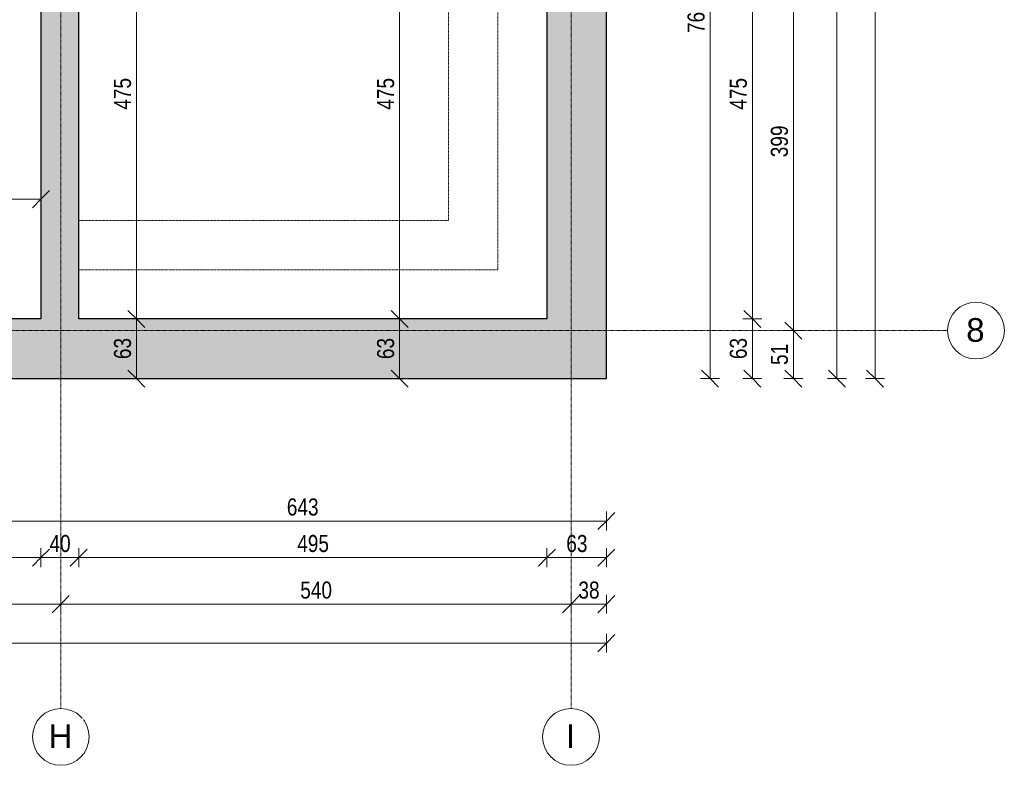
# Model space of a CAD drawing. Header units: centimetres. Extents: x 14852 to 18341, y -10824 to -8518.
# Tile 7 of 20: x 17300 to 18341, y -10824 to -10037. Entities that reach past the tile are written whole.
import ezdxf

# ---------------------------------------------------------------- set-up
doc = ezdxf.new("R2010")
doc.units = ezdxf.units.CM
doc.linetypes.add('Dash', pattern=[0.106, 0.053, -0.053])
doc.linetypes.add('Linia siatki', pattern=[0.9925, 0.47, -0.2175, 0.0875, -0.2175])
for name, color, linetype, lineweight in [('A-ANNO-DIMS', 211, 'Continuous', 9), ('A-ANNO-DIMS-100', 211, 'Continuous', 9), ('A-DETL', 90, 'Continuous', 9), ('A-WALL', 113, 'Continuous', 9), ('A-WALL-PATT', 111, 'Continuous', 25), ('I-WALL', 2, 'Continuous', 9), ('S-GRID', 1, 'Continuous', 9), ('S-GRID-IDEN', 1, 'Continuous', 9)]:
    doc.layers.add(name, color=color, linetype=linetype, lineweight=lineweight)
doc.styles.add('Arial', font='arial.ttf', dxfattribs={"height": 25})
doc.styles.add('Arial_1', font='arial.ttf', dxfattribs={"width": 0.8, "height": 18})
doc.dimstyles.new('Przekątna_-_1_8_mm_Arial', dxfattribs={"dimscale": 30.48, "dimtxt": 18.364669, "dimasz": 0.590551, "dimexe": 0.328084, "dimexo": 0.0625, "dimgap": 0.016404, "dimtad": 1, "dimdec": 0, "dimdsep": 46, "dimtxsty": 'Arial_1', "dimblk1": 'OBLIQUE', "dimblk2": 'OBLIQUE', "dimsah": 1, "dimcen": 0.09, "dimazin": 0, "dimtfac": 1, "dimtdec": 4, "dimtix": 1, "dimtmove": 0, "dimatfit": 3, "dimfxl": 0.328084, "dimfxlon": 1, "dimtvp": 1, "dimtolj": 1, "dimtzin": 0, "dimarcsym": 2})
doc.dimstyles.new('Przekątna_-_1_8_mm_Arial_1', dxfattribs={"dimscale": 30.48, "dimtxt": 18.364669, "dimasz": 0.590551, "dimexe": 0.328084, "dimexo": 0.0625, "dimgap": 0.016404, "dimtad": 1, "dimdec": 0, "dimdsep": 46, "dimtxsty": 'Arial_1', "dimblk1": 'OBLIQUE', "dimblk2": 'OBLIQUE', "dimsah": 1, "dimcen": 0.09, "dimazin": 0, "dimtfac": 1, "dimtdec": 4, "dimtix": 1, "dimtmove": 0, "dimatfit": 3, "dimfxl": 0.328084, "dimfxlon": 1, "dimtvp": 1, "dimtolj": 1, "dimtzin": 0, "dimarcsym": 2})

# ---------------------------------------------------------------- blocks, each defined once
blk = doc.blocks.new('Siatka - M_Symbol siatki - okrąg-11506-6_Poziom posadzka II pietra inwentaryzacja')
at = {"layer": 'S-GRID-IDEN'}
blk.add_circle((0, 0), 0.3, dxfattribs=at)
blk = doc.blocks.new('DIMBLOCK48-6_Poziom posadzka II pietra inwentaryzacja')
at = {"layer": 'A-ANNO-DIMS-100'}
for p, q in [((18030.1, -9652.7), (18021.1, -9643.7)), ((18030.1, -9652.7), (18020.1, -9652.7)), ((18030.1, -10415.7), (18030.1, -9652.7)), ((18030.1, -9652.7), (18039.1, -9661.7)), ((18030.1, -9652.7), (18040.1, -9652.7)), ((18030.1, -10415.7), (18021.1, -10406.7)), ((18030.1, -10415.7), (18020.1, -10415.7)), ((18030.1, -10415.7), (18039.1, -10424.7)), ((18030.1, -10415.7), (18040.1, -10415.7))]:
    blk.add_line(p, q, dxfattribs=at)
at = {"layer": 'A-ANNO-DIMS-100', "color": 0, "insert": (18006.3, -10050.7), "char_height": 18, "width": 39.668, "attachment_point": 1, "rotation": 90, "line_spacing_factor": 0.941778, "style": 'Arial_1'}
blk.add_mtext('763', dxfattribs=at)
blk = doc.blocks.new('_Oblique')
at = {"color": 0, "linetype": 'ByBlock', "lineweight": -2}
blk.add_line((-0.5, -0.5), (0.5, 0.5), dxfattribs=at)
blk = doc.blocks.new('DIMBLOCK54-6_Poziom posadzka II pietra inwentaryzacja')
at = {"layer": 'A-ANNO-DIMS-100'}
for p, q in [((18074.9, -10352.7), (18065.9, -10343.7)), ((18074.9, -10352.7), (18064.9, -10352.7)), ((18074.9, -10415.7), (18074.9, -10352.7)), ((18074.9, -10352.7), (18083.9, -10361.7)), ((18074.9, -10352.7), (18084.9, -10352.7)), ((18074.9, -10415.7), (18065.9, -10406.7)), ((18074.9, -10415.7), (18064.9, -10415.7)), ((18074.9, -10415.7), (18083.9, -10424.7)), ((18074.9, -10415.7), (18084.9, -10415.7))]:
    blk.add_line(p, q, dxfattribs=at)
at = {"layer": 'A-ANNO-DIMS-100', "color": 0, "insert": (18051, -10395.2), "char_height": 18, "width": 26.445, "attachment_point": 1, "rotation": 90, "line_spacing_factor": 0.941778, "style": 'Arial_1'}
blk.add_mtext('63', dxfattribs=at)
blk = doc.blocks.new('DIMBLOCK55-6_Poziom posadzka II pietra inwentaryzacja')
at = {"layer": 'A-ANNO-DIMS-100'}
for p, q in [((18074.9, -9877.7), (18065.9, -9868.7)), ((18074.9, -9877.7), (18064.9, -9877.7)), ((18074.9, -10352.7), (18074.9, -9877.7)), ((18074.9, -9877.7), (18083.9, -9886.7)), ((18074.9, -9877.7), (18084.9, -9877.7)), ((18074.9, -10352.7), (18065.9, -10343.7)), ((18074.9, -10352.7), (18064.9, -10352.7)), ((18074.9, -10352.7), (18083.9, -10361.7)), ((18074.9, -10352.7), (18084.9, -10352.7))]:
    blk.add_line(p, q, dxfattribs=at)
at = {"layer": 'A-ANNO-DIMS-100', "color": 0, "insert": (18051, -10131.7), "char_height": 18, "width": 39.668, "attachment_point": 1, "rotation": 90, "line_spacing_factor": 0.941778, "style": 'Arial_1'}
blk.add_mtext('475', dxfattribs=at)
blk = doc.blocks.new('DIMBLOCK62-6_Poziom posadzka II pietra inwentaryzacja')
at = {"layer": 'A-ANNO-DIMS-100'}
for p, q in [((18118.2, -10365), (18109.2, -10356)), ((18118.2, -10365), (18108.2, -10365)), ((18118.2, -10415.7), (18118.2, -10365)), ((18118.2, -10365), (18127.2, -10374)), ((18118.2, -10365), (18128.2, -10365)), ((18118.2, -10415.7), (18109.2, -10406.7)), ((18118.2, -10415.7), (18108.2, -10415.7)), ((18118.2, -10415.7), (18127.2, -10424.7)), ((18118.2, -10415.7), (18128.2, -10415.7))]:
    blk.add_line(p, q, dxfattribs=at)
at = {"layer": 'A-ANNO-DIMS-100', "color": 0, "insert": (18094.4, -10401.4), "char_height": 18, "width": 26.445, "attachment_point": 1, "rotation": 90, "line_spacing_factor": 0.941778, "style": 'Arial_1'}
blk.add_mtext('51', dxfattribs=at)
blk = doc.blocks.new('DIMBLOCK63-6_Poziom posadzka II pietra inwentaryzacja')
at = {"layer": 'A-ANNO-DIMS-100'}
for p, q in [((18118.2, -9965.7), (18109.2, -9956.7)), ((18118.2, -9965.7), (18108.2, -9965.7)), ((18118.2, -10365), (18118.2, -9965.7)), ((18118.2, -9965.7), (18127.2, -9974.7)), ((18118.2, -9965.7), (18128.2, -9965.7)), ((18118.2, -10365), (18109.2, -10356)), ((18118.2, -10365), (18108.2, -10365)), ((18118.2, -10365), (18127.2, -10374)), ((18118.2, -10365), (18128.2, -10365))]:
    blk.add_line(p, q, dxfattribs=at)
at = {"layer": 'A-ANNO-DIMS-100', "color": 0, "insert": (18094.4, -10181.9), "char_height": 18, "width": 39.668, "attachment_point": 1, "rotation": 90, "line_spacing_factor": 0.941778, "style": 'Arial_1'}
blk.add_mtext('399', dxfattribs=at)
blk = doc.blocks.new('DIMBLOCK68-6_Poziom posadzka II pietra inwentaryzacja')
at = {"layer": 'A-ANNO-DIMS-100'}
for p, q in [((18164.3, -8842.7), (18155.3, -8833.7)), ((18164.3, -8842.7), (18154.3, -8842.7)), ((18164.3, -10415.7), (18164.3, -8842.7)), ((18164.3, -8842.7), (18173.3, -8851.7)), ((18164.3, -8842.7), (18174.3, -8842.7)), ((18164.3, -10415.7), (18155.3, -10406.7)), ((18164.3, -10415.7), (18154.3, -10415.7)), ((18164.3, -10415.7), (18173.3, -10424.7)), ((18164.3, -10415.7), (18174.3, -10415.7))]:
    blk.add_line(p, q, dxfattribs=at)
at = {"layer": 'A-ANNO-DIMS-100', "color": 0, "insert": (18140.4, -9651.3), "char_height": 18, "width": 52.89, "attachment_point": 1, "rotation": 90, "line_spacing_factor": 0.941778, "style": 'Arial_1'}
blk.add_mtext('1573', dxfattribs=at)
blk = doc.blocks.new('DIMBLOCK70-6_Poziom posadzka II pietra inwentaryzacja')
at = {"layer": 'A-ANNO-DIMS-100'}
for p, q in [((18204.6, -8812.7), (18195.6, -8803.7)), ((18204.6, -8812.7), (18194.6, -8812.7)), ((18204.6, -10415.7), (18204.6, -8812.7)), ((18204.6, -8812.7), (18213.6, -8821.7)), ((18204.6, -8812.7), (18214.6, -8812.7)), ((18204.6, -10415.7), (18195.6, -10406.7)), ((18204.6, -10415.7), (18194.6, -10415.7)), ((18204.6, -10415.7), (18213.6, -10424.7)), ((18204.6, -10415.7), (18214.6, -10415.7))]:
    blk.add_line(p, q, dxfattribs=at)
at = {"layer": 'A-ANNO-DIMS-100', "color": 0, "insert": (18180.8, -9636.3), "char_height": 18, "width": 52.89, "attachment_point": 1, "rotation": 90, "line_spacing_factor": 0.941778, "style": 'Arial_1'}
blk.add_mtext('1603', dxfattribs=at)
blk = doc.blocks.new('DIMBLOCK77-6_Poziom posadzka II pietra inwentaryzacja')
at = {"layer": 'A-ANNO-DIMS-100'}
for p, q in [((17277.6, -10566.3), (17277.6, -10556.3)), ((17920.6, -10566.3), (17920.6, -10556.3)), ((17277.6, -10566.3), (17268.6, -10575.3)), ((17277.6, -10566.3), (17286.6, -10557.3)), ((17277.6, -10566.3), (17920.6, -10566.3)), ((17277.6, -10566.3), (17277.6, -10576.3)), ((17920.6, -10566.3), (17911.6, -10575.3)), ((17920.6, -10566.3), (17929.6, -10557.3)), ((17920.6, -10566.3), (17920.6, -10576.3))]:
    blk.add_line(p, q, dxfattribs=at)
at = {"layer": 'A-ANNO-DIMS-100', "color": 0, "insert": (17582.6, -10542.4), "char_height": 18, "width": 39.668, "attachment_point": 1, "line_spacing_factor": 0.941778, "style": 'Arial_1'}
blk.add_mtext('643', dxfattribs=at)
blk = doc.blocks.new('DIMBLOCK85-6_Poziom posadzka II pietra inwentaryzacja')
at = {"layer": 'A-ANNO-DIMS-100'}
for p, q in [((16840.6, -10604.9), (16840.6, -10594.9)), ((16840.6, -10604.9), (16849.6, -10595.9)), ((17322.6, -10604.9), (17322.6, -10594.9)), ((17322.6, -10604.9), (17331.6, -10595.9)), ((16840.6, -10604.9), (16831.6, -10613.9)), ((16840.6, -10604.9), (17322.6, -10604.9)), ((16840.6, -10604.9), (16840.6, -10614.9)), ((17322.6, -10604.9), (17313.6, -10613.9)), ((17322.6, -10604.9), (17322.6, -10614.9))]:
    blk.add_line(p, q, dxfattribs=at)
at = {"layer": 'A-ANNO-DIMS-100', "color": 0, "insert": (17065.1, -10581), "char_height": 18, "width": 39.668, "attachment_point": 1, "line_spacing_factor": 0.941778, "style": 'Arial_1'}
blk.add_mtext('482', dxfattribs=at)
blk = doc.blocks.new('DIMBLOCK86-6_Poziom posadzka II pietra inwentaryzacja')
at = {"layer": 'A-ANNO-DIMS-100'}
for p, q in [((17322.6, -10604.9), (17322.6, -10594.9)), ((17322.6, -10604.9), (17331.6, -10595.9)), ((17362.6, -10604.9), (17362.6, -10594.9)), ((17362.6, -10604.9), (17371.6, -10595.9)), ((17322.6, -10604.9), (17313.6, -10613.9)), ((17322.6, -10604.9), (17362.6, -10604.9)), ((17322.6, -10604.9), (17322.6, -10614.9)), ((17362.6, -10604.9), (17353.6, -10613.9)), ((17362.6, -10604.9), (17362.6, -10614.9))]:
    blk.add_line(p, q, dxfattribs=at)
at = {"layer": 'A-ANNO-DIMS-100', "color": 0, "insert": (17331.6, -10581), "char_height": 18, "width": 26.445, "attachment_point": 1, "line_spacing_factor": 0.941778, "style": 'Arial_1'}
blk.add_mtext('40', dxfattribs=at)
blk = doc.blocks.new('DIMBLOCK87-6_Poziom posadzka II pietra inwentaryzacja')
at = {"layer": 'A-ANNO-DIMS-100'}
for p, q in [((17362.6, -10604.9), (17362.6, -10594.9)), ((17362.6, -10604.9), (17371.6, -10595.9)), ((17857.6, -10604.9), (17857.6, -10594.9)), ((17857.6, -10604.9), (17866.6, -10595.9)), ((17362.6, -10604.9), (17353.6, -10613.9)), ((17362.6, -10604.9), (17857.6, -10604.9)), ((17362.6, -10604.9), (17362.6, -10614.9)), ((17857.6, -10604.9), (17848.6, -10613.9)), ((17857.6, -10604.9), (17857.6, -10614.9))]:
    blk.add_line(p, q, dxfattribs=at)
at = {"layer": 'A-ANNO-DIMS-100', "color": 0, "insert": (17593.6, -10581), "char_height": 18, "width": 39.668, "attachment_point": 1, "line_spacing_factor": 0.941778, "style": 'Arial_1'}
blk.add_mtext('495', dxfattribs=at)
blk = doc.blocks.new('DIMBLOCK88-6_Poziom posadzka II pietra inwentaryzacja')
at = {"layer": 'A-ANNO-DIMS-100'}
for p, q in [((17857.6, -10604.9), (17857.6, -10594.9)), ((17857.6, -10604.9), (17866.6, -10595.9)), ((17920.6, -10604.9), (17920.6, -10594.9)), ((17920.6, -10604.9), (17929.6, -10595.9)), ((17857.6, -10604.9), (17848.6, -10613.9)), ((17857.6, -10604.9), (17920.6, -10604.9)), ((17857.6, -10604.9), (17857.6, -10614.9)), ((17920.6, -10604.9), (17911.6, -10613.9)), ((17920.6, -10604.9), (17920.6, -10614.9))]:
    blk.add_line(p, q, dxfattribs=at)
at = {"layer": 'A-ANNO-DIMS-100', "color": 0, "insert": (17878.1, -10581), "char_height": 18, "width": 26.445, "attachment_point": 1, "line_spacing_factor": 0.941778, "style": 'Arial_1'}
blk.add_mtext('63', dxfattribs=at)
blk = doc.blocks.new('DIMBLOCK94-6_Poziom posadzka II pietra inwentaryzacja')
at = {"layer": 'A-ANNO-DIMS-100'}
for p, q in [((16824.6, -10654.1), (16824.6, -10644.1)), ((16824.6, -10654.1), (16833.6, -10645.1)), ((17343.6, -10654.1), (17343.6, -10644.1)), ((17343.6, -10654.1), (17352.6, -10645.1)), ((16824.6, -10654.1), (16815.6, -10663.1)), ((16824.6, -10654.1), (17343.6, -10654.1)), ((16824.6, -10654.1), (16824.6, -10664.1)), ((17343.6, -10654.1), (17334.6, -10663.1)), ((17343.6, -10654.1), (17343.6, -10664.1))]:
    blk.add_line(p, q, dxfattribs=at)
at = {"layer": 'A-ANNO-DIMS-100', "color": 0, "insert": (17067.6, -10630.2), "char_height": 18, "width": 39.668, "attachment_point": 1, "line_spacing_factor": 0.941778, "style": 'Arial_1'}
blk.add_mtext('519', dxfattribs=at)
blk = doc.blocks.new('DIMBLOCK95-6_Poziom posadzka II pietra inwentaryzacja')
at = {"layer": 'A-ANNO-DIMS-100'}
for p, q in [((17343.6, -10654.1), (17343.6, -10644.1)), ((17343.6, -10654.1), (17352.6, -10645.1)), ((17883.1, -10654.1), (17883.1, -10644.1)), ((17883.1, -10654.1), (17892.1, -10645.1)), ((17343.6, -10654.1), (17334.6, -10663.1)), ((17343.6, -10654.1), (17883.1, -10654.1)), ((17343.6, -10654.1), (17343.6, -10664.1)), ((17883.1, -10654.1), (17874.1, -10663.1)), ((17883.1, -10654.1), (17883.1, -10664.1))]:
    blk.add_line(p, q, dxfattribs=at)
at = {"layer": 'A-ANNO-DIMS-100', "color": 0, "insert": (17596.8, -10630.2), "char_height": 18, "width": 39.668, "attachment_point": 1, "line_spacing_factor": 0.941778, "style": 'Arial_1'}
blk.add_mtext('540', dxfattribs=at)
blk = doc.blocks.new('DIMBLOCK96-6_Poziom posadzka II pietra inwentaryzacja')
at = {"layer": 'A-ANNO-DIMS-100'}
for p, q in [((17883.1, -10654.1), (17883.1, -10644.1)), ((17883.1, -10654.1), (17892.1, -10645.1)), ((17920.6, -10654.1), (17920.6, -10644.1)), ((17920.6, -10654.1), (17929.6, -10645.1)), ((17883.1, -10654.1), (17874.1, -10663.1)), ((17883.1, -10654.1), (17920.6, -10654.1)), ((17883.1, -10654.1), (17883.1, -10664.1)), ((17920.6, -10654.1), (17911.6, -10663.1)), ((17920.6, -10654.1), (17920.6, -10664.1))]:
    blk.add_line(p, q, dxfattribs=at)
at = {"layer": 'A-ANNO-DIMS-100', "color": 0, "insert": (17890.9, -10630.2), "char_height": 18, "width": 26.445, "attachment_point": 1, "line_spacing_factor": 0.941778, "style": 'Arial_1'}
blk.add_mtext('38', dxfattribs=at)
blk = doc.blocks.new('DIMBLOCK97-6_Poziom posadzka II pietra inwentaryzacja')
at = {"layer": 'A-ANNO-DIMS-100'}
for p, q in [((15120.6, -10695.3), (15120.6, -10685.3)), ((15120.6, -10695.3), (15129.6, -10686.3)), ((17920.6, -10695.3), (17920.6, -10685.3)), ((17920.6, -10695.3), (17929.6, -10686.3)), ((15120.6, -10695.3), (15111.6, -10704.3)), ((15120.6, -10695.3), (17920.6, -10695.3)), ((15120.6, -10695.3), (15120.6, -10705.3)), ((17920.6, -10695.3), (17911.6, -10704.3)), ((17920.6, -10695.3), (17920.6, -10705.3))]:
    blk.add_line(p, q, dxfattribs=at)
at = {"layer": 'A-ANNO-DIMS-100', "color": 0, "insert": (16498.6, -10671.4), "char_height": 18, "width": 52.89, "attachment_point": 1, "line_spacing_factor": 0.941778, "style": 'Arial_1'}
blk.add_mtext('2800', dxfattribs=at)
blk = doc.blocks.new('DIMBLOCK141-6_Poziom posadzka II pietra inwentaryzacja')
at = {"layer": 'A-ANNO-DIMS-100'}
for p, q in [((16840.6, -10226.2), (16840.6, -10216.2)), ((16840.6, -10226.2), (16849.6, -10217.2)), ((17322.6, -10226.2), (17322.6, -10216.2)), ((17322.6, -10226.2), (17331.6, -10217.2)), ((16840.6, -10226.2), (16831.6, -10235.2)), ((16840.6, -10226.2), (17322.6, -10226.2)), ((16840.6, -10226.2), (16840.6, -10236.2)), ((17322.6, -10226.2), (17313.6, -10235.2)), ((17322.6, -10226.2), (17322.6, -10236.2))]:
    blk.add_line(p, q, dxfattribs=at)
at = {"layer": 'A-ANNO-DIMS-100', "color": 0, "insert": (17065.1, -10202.3), "char_height": 18, "width": 39.668, "attachment_point": 1, "line_spacing_factor": 0.941778, "style": 'Arial_1'}
blk.add_mtext('482', dxfattribs=at)
blk = doc.blocks.new('DIMBLOCK256-6_Poziom posadzka II pietra inwentaryzacja')
at = {"layer": 'A-ANNO-DIMS-100'}
for p, q in [((17423.6, -10352.7), (17414.6, -10343.7)), ((17423.6, -10352.7), (17413.6, -10352.7)), ((17423.6, -10415.7), (17423.6, -10352.7)), ((17423.6, -10352.7), (17432.6, -10361.7)), ((17423.6, -10352.7), (17433.6, -10352.7)), ((17423.6, -10415.7), (17414.6, -10406.7)), ((17423.6, -10415.7), (17413.6, -10415.7)), ((17423.6, -10415.7), (17432.6, -10424.7)), ((17423.6, -10415.7), (17433.6, -10415.7))]:
    blk.add_line(p, q, dxfattribs=at)
at = {"layer": 'A-ANNO-DIMS-100', "color": 0, "insert": (17399.8, -10395.2), "char_height": 18, "width": 26.445, "attachment_point": 1, "rotation": 90, "line_spacing_factor": 0.941778, "style": 'Arial_1'}
blk.add_mtext('63', dxfattribs=at)
blk = doc.blocks.new('DIMBLOCK257-6_Poziom posadzka II pietra inwentaryzacja')
at = {"layer": 'A-ANNO-DIMS-100'}
for p, q in [((17423.6, -9877.7), (17414.6, -9868.7)), ((17423.6, -9877.7), (17413.6, -9877.7)), ((17423.6, -10352.7), (17423.6, -9877.7)), ((17423.6, -9877.7), (17432.6, -9886.7)), ((17423.6, -9877.7), (17433.6, -9877.7)), ((17423.6, -10352.7), (17414.6, -10343.7)), ((17423.6, -10352.7), (17413.6, -10352.7)), ((17423.6, -10352.7), (17432.6, -10361.7)), ((17423.6, -10352.7), (17433.6, -10352.7))]:
    blk.add_line(p, q, dxfattribs=at)
at = {"layer": 'A-ANNO-DIMS-100', "color": 0, "insert": (17399.8, -10131.7), "char_height": 18, "width": 39.668, "attachment_point": 1, "rotation": 90, "line_spacing_factor": 0.941778, "style": 'Arial_1'}
blk.add_mtext('475', dxfattribs=at)
blk = doc.blocks.new('DIMBLOCK277-6_Poziom posadzka II pietra inwentaryzacja')
at = {"layer": 'A-ANNO-DIMS-100'}
for p, q in [((17701.9, -9877.7), (17692.9, -9868.7)), ((17701.9, -9877.7), (17691.9, -9877.7)), ((17701.9, -9877.7), (17701.9, -10352.7)), ((17701.9, -9877.7), (17710.9, -9886.7)), ((17701.9, -9877.7), (17711.9, -9877.7)), ((17701.9, -10352.7), (17692.9, -10343.7)), ((17701.9, -10352.7), (17691.9, -10352.7)), ((17701.9, -10352.7), (17710.9, -10361.7)), ((17701.9, -10352.7), (17711.9, -10352.7))]:
    blk.add_line(p, q, dxfattribs=at)
at = {"layer": 'A-ANNO-DIMS-100', "color": 0, "insert": (17678, -10131.7), "char_height": 18, "width": 39.668, "attachment_point": 1, "rotation": 90, "line_spacing_factor": 0.941778, "style": 'Arial_1'}
blk.add_mtext('475', dxfattribs=at)
blk = doc.blocks.new('DIMBLOCK278-6_Poziom posadzka II pietra inwentaryzacja')
at = {"layer": 'A-ANNO-DIMS-100'}
for p, q in [((17701.9, -10352.7), (17692.9, -10343.7)), ((17701.9, -10352.7), (17691.9, -10352.7)), ((17701.9, -10352.7), (17701.9, -10415.7)), ((17701.9, -10352.7), (17710.9, -10361.7)), ((17701.9, -10352.7), (17711.9, -10352.7)), ((17701.9, -10415.7), (17692.9, -10406.7)), ((17701.9, -10415.7), (17691.9, -10415.7)), ((17701.9, -10415.7), (17710.9, -10424.7)), ((17701.9, -10415.7), (17711.9, -10415.7))]:
    blk.add_line(p, q, dxfattribs=at)
at = {"layer": 'A-ANNO-DIMS-100', "color": 0, "insert": (17678, -10395.2), "char_height": 18, "width": 26.445, "attachment_point": 1, "rotation": 90, "line_spacing_factor": 0.941778, "style": 'Arial_1'}
blk.add_mtext('63', dxfattribs=at)

msp = doc.modelspace()

# ---------------------------------------------------------------- hatches: boundary and pattern name
at = {"layer": 'A-WALL-PATT', "lineweight": 9}
h = msp.add_hatch(color=256, dxfattribs=at)
h.paths.add_polyline_path([(17920.6, -10352.7), (17920.6, -9652.7), (17857.6, -9652.7), (17857.6, -10352.7)])
h.paths.add_polyline_path([(17920.6, -9612.7), (17920.6, -9305.7), (17857.6, -9305.7), (17857.6, -9612.7), (17871.6, -9612.7)])
h.paths.add_polyline_path([(17871.6, -9265.7), (17920.6, -9265.7), (17920.6, -8842.7), (17857.6, -8842.7), (17857.6, -9265.7), (17860.2, -9265.7)])
h = msp.add_hatch(color=256, dxfattribs=at)
h.paths.add_polyline_path([(17342.6, -10352.7), (17362.6, -10352.7), (17362.6, -9553.7), (17322.6, -9553.7), (17322.6, -10352.7)])
h.paths.add_polyline_path([(17326.1, -9463.7), (17362.6, -9463.7), (17362.6, -9408.7), (17322.6, -9408.7), (17322.6, -9463.7)])
h.paths.add_polyline_path([(17362.6, -9396.7), (17362.6, -8905.7), (17322.6, -8905.7), (17322.6, -9396.7), (17342.6, -9396.7)])
h = msp.add_hatch(color=256, dxfattribs=at)
h.paths.add_polyline_path([(17277.6, -10415.7), (17342.6, -10415.7), (17342.6, -10352.7), (17277.6, -10352.7), (17277.6, -10379.1)])
h.paths.add_polyline_path([(16794.6, -10415.7), (17040.2, -10415.7), (17040.2, -10352.7), (16794.6, -10352.7)])
msp.add_hatch(color=256, dxfattribs=at).paths.add_polyline_path([(17920.6, -10415.7), (17920.6, -10352.7), (17342.6, -10352.7), (17342.6, -10415.7), (17499.5, -10415.7)])

# ---------------------------------------------------------------- linework, layer by layer
at = {"layer": 'A-DETL', "linetype": 'Dash'}
for p, q in [((17805.6, -8957.8), (17805.6, -10300.8)), ((17753.6, -9009.8), (17753.6, -10248.8)), ((17753.6, -10248.8), (17362.6, -10248.8)), ((17805.6, -10300.8), (17362.6, -10300.8))]:
    msp.add_line(p, q, dxfattribs=at)
at = {"layer": 'A-WALL', "lineweight": 25}
for p, q in [((17920.6, -10415.7), (17920.6, -9652.7)), ((17857.6, -9877.7), (17857.6, -10352.7)), ((17322.6, -10352.7), (17277.6, -10352.7)), ((17857.6, -10352.7), (17362.6, -10352.7)), ((17277.6, -10415.7), (17920.6, -10415.7))]:
    msp.add_line(p, q, dxfattribs=at)
at = {"layer": 'I-WALL', "lineweight": 25}
for p, q in [((17322.6, -9623.7), (17322.6, -10352.7)), ((17362.6, -10352.7), (17362.6, -9877.7))]:
    msp.add_line(p, q, dxfattribs=at)
at = {"layer": 'S-GRID', "linetype": 'Linia siatki'}
for p, q in [((17343.6, -8517.7), (17343.6, -10764.3)), ((17883.1, -8517.7), (17883.1, -10764.3)), ((14852.4, -10365), (18281.3, -10365))]:
    msp.add_line(p, q, dxfattribs=at)

# ---------------------------------------------------------------- block references
at = {"layer": 'S-GRID-IDEN', "xscale": 99.99999999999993, "yscale": 99.99999999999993, "zscale": 99.99999999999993}
for p, rotation in [((18311.3, -10365), 269.9999999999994), ((17343.6, -10794.3), 180), ((17883.1, -10794.3), 180)]:
    msp.add_blockref('Siatka - M_Symbol siatki - okrąg-11506-6_Poziom posadzka II pietra inwentaryzacja', p, dxfattribs=dict(at, rotation=rotation))

# ---------------------------------------------------------------- dimensions: what is measured, and where the dimension line sits
at = {"layer": 'A-ANNO-DIMS'}
for base, p1, p2, dimstyle, override, picture, middle in [((18204.6, -8812.7), (18194.6, -10415.7), (18194.6, -8812.7), 'Przekątna_-_1_8_mm_Arial', {"dimpost": '<>', "dimfxl": 1603}, 'DIMBLOCK70-6_Poziom posadzka II pietra inwentaryzacja', (18194.9, -9614.2)), ((18164.3, -8842.7), (18154.3, -10415.7), (18154.3, -8842.7), 'Przekątna_-_1_8_mm_Arial', {"dimpost": '<>', "dimfxl": 1573}, 'DIMBLOCK68-6_Poziom posadzka II pietra inwentaryzacja', (18154.6, -9629.2)), ((18030.1, -9652.7), (18020.1, -10415.7), (18020.1, -9652.7), 'Przekątna_-_1_8_mm_Arial', {"dimpost": '<>', "dimfxl": 763}, 'DIMBLOCK48-6_Poziom posadzka II pietra inwentaryzacja', (18020.4, -10034.2)), ((17423.6, -9877.7), (17413.6, -10352.7), (17413.6, -9877.7), 'Przekątna_-_1_8_mm_Arial_1', {"dimpost": '<>', "dimfxl": 475}, 'DIMBLOCK257-6_Poziom posadzka II pietra inwentaryzacja', (17414, -10115.2)), ((17701.9, -10352.7), (17691.9, -9877.7), (17711.9, -10352.7), 'Przekątna_-_1_8_mm_Arial_1', {"dimpost": '<>', "dimfxl": 475.420866}, 'DIMBLOCK277-6_Poziom posadzka II pietra inwentaryzacja', (17692.2, -10115.2)), ((18074.9, -9877.7), (18064.9, -10352.7), (18064.9, -9877.7), 'Przekątna_-_1_8_mm_Arial', {"dimpost": '<>', "dimfxl": 475}, 'DIMBLOCK55-6_Poziom posadzka II pietra inwentaryzacja', (18065.2, -10115.2)), ((18118.2, -9965.7), (18108.2, -10365), (18108.2, -9965.7), 'Przekątna_-_1_8_mm_Arial', {"dimpost": '<>', "dimfxl": 399.25}, 'DIMBLOCK63-6_Poziom posadzka II pietra inwentaryzacja', (18108.5, -10165.3)), ((17423.6, -10352.7), (17413.6, -10415.7), (17413.6, -10352.7), 'Przekątna_-_1_8_mm_Arial_1', {"dimpost": '<>', "dimfxl": 63}, 'DIMBLOCK256-6_Poziom posadzka II pietra inwentaryzacja', (17413.9, -10384.2)), ((17701.9, -10415.7), (17711.9, -10352.7), (17711.9, -10415.7), 'Przekątna_-_1_8_mm_Arial_1', {"dimpost": '<>', "dimfxl": 63}, 'DIMBLOCK278-6_Poziom posadzka II pietra inwentaryzacja', (17692.2, -10384.2)), ((18074.9, -10352.7), (18064.9, -10415.7), (18064.9, -10352.7), 'Przekątna_-_1_8_mm_Arial', {"dimpost": '<>', "dimfxl": 63}, 'DIMBLOCK54-6_Poziom posadzka II pietra inwentaryzacja', (18065.2, -10384.2)), ((18118.2, -10365), (18108.2, -10415.7), (18108.2, -10365), 'Przekątna_-_1_8_mm_Arial', {"dimpost": '<>', "dimfxl": 50.75}, 'DIMBLOCK62-6_Poziom posadzka II pietra inwentaryzacja', (18108.5, -10390.3))]:
    dim = msp.add_linear_dim(base=base, p1=p1, p2=p2, angle=90, dimstyle=dimstyle, override=override, dxfattribs=at)
    dim.commit()
    dim.dimension.update_dxf_attribs({"geometry": picture, "text_midpoint": middle})
for base, p1, p2, override, picture, middle in [((17322.6, -10226.2), (16840.6, -10216.2), (17322.6, -10216.2), {"dimpost": '<>', "dimfxl": 482}, 'DIMBLOCK141-6_Poziom posadzka II pietra inwentaryzacja', (17081.6, -10216.5)), ((17920.6, -10566.3), (17277.6, -10556.3), (17920.6, -10556.3), {"dimpost": '<>', "dimfxl": 643}, 'DIMBLOCK77-6_Poziom posadzka II pietra inwentaryzacja', (17599.1, -10556.6)), ((17322.6, -10604.9), (16840.6, -10594.9), (17322.6, -10594.9), {"dimpost": '<>', "dimfxl": 482}, 'DIMBLOCK85-6_Poziom posadzka II pietra inwentaryzacja', (17081.6, -10595.2)), ((17362.6, -10604.9), (17322.6, -10594.9), (17362.6, -10594.9), {"dimpost": '<>', "dimfxl": 40}, 'DIMBLOCK86-6_Poziom posadzka II pietra inwentaryzacja', (17342.6, -10595.2)), ((17857.6, -10604.9), (17362.6, -10594.9), (17857.6, -10594.9), {"dimpost": '<>', "dimfxl": 495}, 'DIMBLOCK87-6_Poziom posadzka II pietra inwentaryzacja', (17610.1, -10595.2)), ((17920.6, -10604.9), (17857.6, -10594.9), (17920.6, -10594.9), {"dimpost": '<>', "dimfxl": 63}, 'DIMBLOCK88-6_Poziom posadzka II pietra inwentaryzacja', (17889.1, -10595.2)), ((17343.6, -10654.1), (16824.6, -10644.1), (17343.6, -10644.1), {"dimpost": '<>', "dimfxl": 519}, 'DIMBLOCK94-6_Poziom posadzka II pietra inwentaryzacja', (17084.1, -10644.4)), ((17883.1225548, -10654.0504659), (17343.6225548, -10644.0504659), (17883.1225548, -10644.0504659), {"dimpost": '<>', "dimfxl": 539.5}, 'DIMBLOCK95-6_Poziom posadzka II pietra inwentaryzacja', (17613.3725548, -10644.3601521)), ((17920.6225548, -10654.0504659), (17883.1225548, -10644.0504659), (17920.6225548, -10644.0504659), {"dimpost": '<>', "dimfxl": 37.5}, 'DIMBLOCK96-6_Poziom posadzka II pietra inwentaryzacja', (17901.8725548, -10644.3540129)), ((17920.6, -10695.3), (15120.6, -10685.3), (17920.6, -10685.3), {"dimpost": '<>', "dimfxl": 2800}, 'DIMBLOCK97-6_Poziom posadzka II pietra inwentaryzacja', (16520.6, -10685.6))]:
    dim = msp.add_linear_dim(base=base, p1=p1, p2=p2, dimstyle='Przekątna_-_1_8_mm_Arial', override=override, dxfattribs=at)
    dim.commit()
    dim.dimension.update_dxf_attribs({"geometry": picture, "text_midpoint": middle})

# ---------------------------------------------------------------- next in the draw order: texts
at = {"layer": 'S-GRID-IDEN', "char_height": 25, "attachment_point": 1, "style": 'Arial', "bg_fill": 3, "box_fill_scale": 1.25, "bg_fill_color": 256, "bg_fill_true_color": 13158600, "bg_fill_transparency": 0}
for s, insert, width in [('\\fArial|b0|i0|c238|p34|;8', (18301, -10351.9), 23.249), ('\\fArial|b0|i0|c238|p34|;H', (17330.7, -10781), 30.464), ('\\fArial|b0|i0|c238|p34|;I', (17877.8, -10781), 12.025)]:
    msp.add_mtext(s, dxfattribs=dict(at, insert=insert, width=width))

doc.saveas('drawing.dxf')
